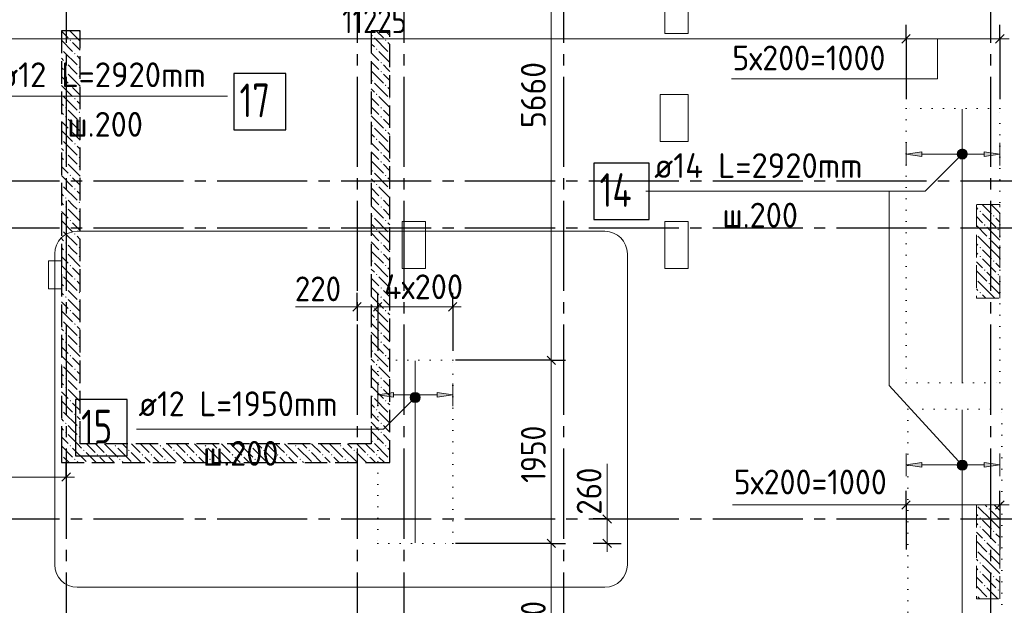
# Model space of a CAD drawing. Header units: millimetres. Extents: x 0 to 50400, y 0 to 35640.
# Tile 19 of 21: x 29720 to 40213, y 24343 to 30579. Entities that reach past the tile are written whole.
import ezdxf

# ---------------------------------------------------------------- set-up
doc = ezdxf.new("R2010")
doc.units = ezdxf.units.MM
for name, pattern in [('______2', [324, 240, -84]), ('______5', [1320, 960, -120, 120, -120]), ('______9', [120, 0, -120])]:
    doc.linetypes.add(name, pattern=pattern)
for name, color, linetype, lineweight in [('ДОП Верх по Х', 7, 'Continuous', 25), ('ЖБ Перекрытие верхний уровень', 7, 'Continuous', 35), ('ЖБ Пилон', 7, 'Continuous', 35), ('ЖБ Стена верхний уровень', 7, 'Continuous', 35), ('Общий01', 7, 'Continuous', 13), ('Позиционная метка номер позиции', 7, 'Continuous', 13), ('Размерная линия_ общее', 7, 'Continuous', 13), ('Тени', 7, 'Continuous', 13)]:
    doc.layers.add(name, color=color, linetype=linetype, lineweight=lineweight)
doc.layers.add('Оси', color=7, linetype='______5', true_color=0x656565)
doc.styles.add('ISOCPEUR', font='txt')

msp = doc.modelspace()

# ---------------------------------------------------------------- hatches: boundary and pattern name
at = {"layer": 'ДОП Верх по Х', "linetype": 'Continuous', "lineweight": 13, "transparency": 33554687}
for points in [[(39333, 29124), (39165, 29148), (39333, 29172)], [(33703, 26560), (33535, 26584), (33703, 26608)], [(39333, 25815), (39165, 25839), (39333, 25863)]]:
    msp.add_hatch(color=7, dxfattribs=at).paths.add_polyline_path(points, flags=16)
for points in [[(39997, 29124), (40165, 29148), (39997, 29172)], [(34167, 26560), (34335, 26584), (34167, 26608)], [(39997, 25815), (40165, 25839), (39997, 25863)]]:
    msp.add_hatch(color=7, dxfattribs=at).paths.add_polyline_path(points)
at = {"layer": 'ЖБ Пилон', "linetype": 'Continuous', "lineweight": 18, "transparency": 33554687}
for points in [[(39948, 28537), (39956, 28545), (39963, 28537), (39956, 28530)], [(40092, 28489), (40100, 28497), (40107, 28489), (40100, 28481)], [(39996, 28393), (40004, 28401), (40011, 28393), (40004, 28385)], [(40140, 28345), (40148, 28353), (40155, 28345), (40148, 28337)], [(39915, 28298), (39915, 28297), (39915, 28297)], [(40044, 28249), (40052, 28257), (40059, 28249), (40052, 28241)], [(39948, 28153), (39956, 28161), (39963, 28153), (39956, 28145)], [(39948, 28057), (39956, 28065), (39963, 28057), (39956, 28050)], [(40092, 28009), (40100, 28017), (40107, 28009), (40100, 28001)], [(39996, 27913), (40004, 27921), (40011, 27913), (40004, 27905)], [(39915, 27818), (39915, 27817), (39915, 27817)], [(40140, 27865), (40148, 27873), (40155, 27865), (40148, 27857)], [(40044, 27769), (40052, 27777), (40059, 27769), (40052, 27761)], [(39948, 27673), (39956, 27681), (39963, 27673), (39956, 27665)], [(40044, 25369), (40052, 25377), (40059, 25369), (40052, 25361)], [(39948, 25273), (39956, 25281), (39963, 25273), (39956, 25265)], [(39948, 25177), (39956, 25185), (39963, 25177), (39956, 25170)], [(40092, 25129), (40100, 25137), (40107, 25129), (40100, 25121)], [(39996, 25033), (40004, 25041), (40011, 25033), (40004, 25025)], [(40140, 24985), (40148, 24993), (40155, 24985), (40148, 24977)], [(39915, 24938), (39915, 24937), (39915, 24937)], [(40044, 24889), (40052, 24897), (40059, 24889), (40052, 24881)], [(39948, 24793), (39956, 24801), (39963, 24793), (39956, 24785)], [(39948, 24697), (39956, 24705), (39963, 24697), (39956, 24690)], [(39996, 24553), (40004, 24561), (40011, 24553), (40004, 24545)], [(40092, 24649), (40100, 24657), (40107, 24649), (40100, 24641)], [(39915, 24458), (39915, 24457), (39915, 24457)], [(40140, 24505), (40148, 24513), (40155, 24505), (40148, 24497)], [(40047, 24412), (40052, 24417), (40056, 24412)]]:
    msp.add_hatch(color=7, dxfattribs=at).paths.add_polyline_path(points, flags=16)
at = {"layer": 'ЖБ Стена верхний уровень', "linetype": 'Continuous', "lineweight": 18, "transparency": 33554687}
for points in [[(30348, 30457), (30353, 30462), (30358, 30462), (30363, 30457), (30356, 30450)], [(30252, 30361), (30260, 30369), (30267, 30361), (30260, 30353)], [(33468, 30409), (33476, 30417), (33483, 30409), (33476, 30401)], [(33612, 30361), (33620, 30369), (33627, 30361), (33620, 30353)], [(30165, 30271), (30171, 30265), (30165, 30259)], [(30300, 30217), (30308, 30225), (30315, 30217), (30308, 30210)], [(33516, 30265), (33524, 30273), (33531, 30265), (33524, 30257)], [(33660, 30217), (33665, 30223), (33665, 30212)], [(30204, 30121), (30212, 30129), (30219, 30121), (30212, 30113)], [(33564, 30121), (33572, 30129), (33579, 30121), (33572, 30113)], [(30204, 30025), (30212, 30033), (30219, 30025), (30212, 30017)], [(30348, 30073), (30356, 30081), (30363, 30073), (30356, 30065)], [(33564, 30025), (33572, 30033), (33579, 30025), (33572, 30017)], [(30348, 29977), (30356, 29985), (30363, 29977), (30356, 29970)], [(33468, 29929), (33476, 29937), (33483, 29929), (33476, 29921)], [(30252, 29881), (30260, 29889), (30267, 29881), (30260, 29873)], [(33612, 29881), (33620, 29889), (33627, 29881), (33620, 29873)], [(30165, 29791), (30171, 29785), (30165, 29779)], [(30300, 29737), (30308, 29745), (30315, 29737), (30308, 29730)], [(33516, 29785), (33524, 29793), (33531, 29785), (33524, 29777)], [(33660, 29737), (33665, 29743), (33665, 29732)], [(30204, 29641), (30212, 29649), (30219, 29641), (30212, 29633)], [(30348, 29593), (30356, 29601), (30363, 29593), (30356, 29585)], [(33564, 29641), (33572, 29649), (33579, 29641), (33572, 29633)], [(30204, 29545), (30212, 29553), (30219, 29545), (30212, 29537)], [(30348, 29497), (30356, 29505), (30363, 29497), (30356, 29490)], [(33564, 29545), (33572, 29553), (33579, 29545), (33572, 29537)], [(30252, 29401), (30260, 29409), (30267, 29401), (30260, 29393)], [(33468, 29449), (33476, 29457), (33483, 29449), (33476, 29441)], [(33612, 29401), (33620, 29409), (33627, 29401), (33620, 29393)], [(30165, 29311), (30171, 29305), (30165, 29299)], [(33516, 29305), (33524, 29313), (33531, 29305), (33524, 29297)], [(30300, 29257), (30308, 29265), (30315, 29257), (30308, 29250)], [(33660, 29257), (33665, 29263), (33665, 29252)], [(30204, 29161), (30212, 29169), (30219, 29161), (30212, 29153)], [(30204, 29065), (30212, 29073), (30219, 29065), (30212, 29057)], [(30348, 29113), (30356, 29121), (30363, 29113), (30356, 29105)], [(33564, 29161), (33572, 29169), (33579, 29161), (33572, 29153)], [(33564, 29065), (33572, 29073), (33579, 29065), (33572, 29057)], [(30348, 29017), (30356, 29025), (30363, 29017), (30356, 29010)], [(33468, 28969), (33476, 28977), (33483, 28969), (33476, 28961)], [(30252, 28921), (30260, 28929), (30267, 28921), (30260, 28913)], [(33612, 28921), (33620, 28929), (33627, 28921), (33620, 28913)], [(30165, 28831), (30171, 28825), (30165, 28819)], [(30300, 28777), (30308, 28785), (30315, 28777), (30308, 28770)], [(33516, 28825), (33524, 28833), (33531, 28825), (33524, 28817)], [(33660, 28777), (33665, 28783), (33665, 28772)], [(30204, 28681), (30212, 28689), (30219, 28681), (30212, 28673)], [(33564, 28681), (33572, 28689), (33579, 28681), (33572, 28673)], [(30204, 28585), (30212, 28593), (30219, 28585), (30212, 28577)], [(30348, 28633), (30356, 28641), (30363, 28633), (30356, 28625)], [(30348, 28537), (30356, 28545), (30363, 28537), (30356, 28530)], [(33564, 28585), (33572, 28593), (33579, 28585), (33572, 28577)], [(30252, 28441), (30260, 28449), (30267, 28441), (30260, 28433)], [(33468, 28489), (33476, 28497), (33483, 28489), (33476, 28481)], [(33612, 28441), (33620, 28449), (33627, 28441), (33620, 28433)], [(30165, 28351), (30171, 28345), (30165, 28339)], [(33516, 28345), (33524, 28353), (33531, 28345), (33524, 28337)], [(30300, 28297), (30308, 28305), (30315, 28297), (30308, 28290)], [(33660, 28297), (33665, 28303), (33665, 28292)], [(30204, 28201), (30212, 28209), (30219, 28201), (30212, 28193)], [(30348, 28153), (30356, 28161), (30363, 28153), (30356, 28145)], [(33564, 28201), (33572, 28209), (33579, 28201), (33572, 28193)], [(30204, 28105), (30212, 28113), (30219, 28105), (30212, 28097)], [(30348, 28057), (30356, 28065), (30363, 28057), (30356, 28050)], [(33468, 28009), (33476, 28017), (33483, 28009), (33476, 28001)], [(33564, 28105), (33572, 28113), (33579, 28105), (33572, 28097)], [(30252, 27961), (30260, 27969), (30267, 27961), (30260, 27953)], [(33612, 27961), (33620, 27969), (33627, 27961), (33620, 27953)], [(30165, 27872), (30171, 27865), (30165, 27859)], [(30300, 27817), (30308, 27825), (30315, 27817), (30308, 27810)], [(33516, 27865), (33524, 27873), (33531, 27865), (33524, 27857)], [(33660, 27817), (33665, 27823), (33665, 27812)], [(30204, 27721), (30212, 27729), (30219, 27721), (30212, 27713)], [(33564, 27721), (33572, 27729), (33579, 27721), (33572, 27713)], [(30204, 27625), (30212, 27633), (30219, 27625), (30212, 27617)], [(30348, 27673), (30356, 27681), (30363, 27673), (30356, 27665)], [(33564, 27625), (33572, 27633), (33579, 27625), (33572, 27617)], [(30348, 27577), (30356, 27585), (30363, 27577), (30356, 27570)], [(33468, 27529), (33476, 27537), (33483, 27529), (33476, 27521)], [(30165, 27392), (30171, 27385), (30165, 27379)], [(30252, 27481), (30260, 27489), (30267, 27481), (30260, 27473)], [(33516, 27385), (33524, 27393), (33531, 27385), (33524, 27377)], [(33612, 27481), (33620, 27489), (33627, 27481), (33620, 27473)], [(30300, 27337), (30308, 27345), (30315, 27337), (30308, 27330)], [(33660, 27337), (33665, 27343), (33665, 27332)], [(30204, 27241), (30212, 27249), (30219, 27241), (30212, 27233)], [(30348, 27193), (30356, 27201), (30363, 27193), (30356, 27185)], [(33564, 27241), (33572, 27249), (33579, 27241), (33572, 27233)], [(30204, 27145), (30212, 27153), (30219, 27145), (30212, 27137)], [(30348, 27097), (30356, 27105), (30363, 27097), (30356, 27090)], [(33564, 27145), (33572, 27153), (33579, 27145), (33572, 27137)], [(30252, 27001), (30260, 27009), (30267, 27001), (30260, 26993)], [(33468, 27049), (33476, 27057), (33483, 27049), (33476, 27041)], [(33612, 27001), (33620, 27009), (33627, 27001), (33620, 26993)], [(30165, 26912), (30171, 26905), (30165, 26899)], [(30300, 26857), (30308, 26865), (30315, 26857), (30308, 26850)], [(33516, 26905), (33524, 26913), (33531, 26905), (33524, 26897)], [(33660, 26857), (33665, 26863), (33665, 26852)], [(30204, 26761), (30212, 26769), (30219, 26761), (30212, 26753)], [(33564, 26761), (33572, 26769), (33579, 26761), (33572, 26753)], [(30204, 26665), (30212, 26673), (30219, 26665), (30212, 26657)], [(30348, 26713), (30356, 26721), (30363, 26713), (30356, 26705)], [(33564, 26665), (33572, 26673), (33579, 26665), (33572, 26657)], [(30348, 26617), (30356, 26625), (30363, 26617), (30356, 26610)], [(33468, 26569), (33476, 26577), (33483, 26569), (33476, 26561)], [(30252, 26521), (30260, 26529), (30267, 26521), (30260, 26513)], [(33612, 26521), (33620, 26529), (33627, 26521), (33620, 26513)], [(30165, 26432), (30171, 26425), (30165, 26419)], [(30300, 26377), (30308, 26385), (30315, 26377), (30308, 26370)], [(33516, 26425), (33524, 26433), (33531, 26425), (33524, 26417)], [(33660, 26377), (33665, 26383), (33665, 26372)], [(30204, 26281), (30212, 26289), (30219, 26281), (30212, 26273)], [(30348, 26233), (30356, 26241), (30363, 26233), (30356, 26225)], [(33564, 26281), (33572, 26289), (33579, 26281), (33572, 26273)], [(30204, 26185), (30212, 26193), (30219, 26185), (30212, 26177)], [(30348, 26137), (30356, 26145), (30363, 26137), (30356, 26130)], [(33564, 26185), (33572, 26193), (33579, 26185), (33572, 26177)], [(30252, 26041), (30260, 26049), (30267, 26041), (30260, 26033)], [(30732, 26041), (30740, 26049), (30747, 26041), (30740, 26033)], [(31212, 26041), (31220, 26049), (31227, 26041), (31220, 26033)], [(31692, 26041), (31700, 26049), (31707, 26041), (31700, 26033)], [(32172, 26041), (32180, 26049), (32187, 26041), (32180, 26033)], [(32652, 26041), (32660, 26049), (32667, 26041), (32660, 26033)], [(33132, 26041), (33140, 26049), (33147, 26041), (33140, 26033)], [(33468, 26089), (33476, 26097), (33483, 26089), (33476, 26081)], [(33612, 26041), (33620, 26049), (33627, 26041), (33620, 26033)], [(30165, 25952), (30171, 25945), (30165, 25939)], [(30396, 25993), (30404, 26001), (30411, 25993), (30404, 25985)], [(30540, 25945), (30548, 25953), (30555, 25945), (30548, 25937)], [(30636, 25945), (30644, 25953), (30651, 25945), (30644, 25937)], [(30876, 25993), (30884, 26001), (30891, 25993), (30884, 25985)], [(31020, 25945), (31028, 25953), (31035, 25945), (31028, 25937)], [(31116, 25945), (31124, 25953), (31131, 25945), (31124, 25937)], [(31356, 25993), (31364, 26001), (31371, 25993), (31364, 25985)], [(31500, 25945), (31508, 25953), (31515, 25945), (31508, 25937)], [(31596, 25945), (31604, 25953), (31611, 25945), (31604, 25937)], [(31836, 25993), (31844, 26001), (31851, 25993), (31844, 25985)], [(31980, 25945), (31988, 25953), (31995, 25945), (31988, 25937)], [(32076, 25945), (32084, 25953), (32091, 25945), (32084, 25937)], [(32316, 25993), (32324, 26001), (32331, 25993), (32324, 25985)], [(32460, 25945), (32468, 25953), (32475, 25945), (32468, 25937)], [(32556, 25945), (32564, 25953), (32571, 25945), (32564, 25937)], [(32796, 25993), (32804, 26001), (32811, 25993), (32804, 25985)], [(32940, 25945), (32948, 25953), (32955, 25945), (32948, 25937)], [(33036, 25945), (33044, 25953), (33051, 25945), (33044, 25937)], [(33276, 25993), (33284, 26001), (33291, 25993), (33284, 25985)], [(33420, 25945), (33428, 25953), (33435, 25945), (33428, 25937)], [(33516, 25945), (33524, 25953), (33531, 25945), (33524, 25937)], [(30300, 25897), (30308, 25905), (30315, 25897), (30308, 25890)], [(30780, 25897), (30788, 25905), (30795, 25897), (30788, 25890)], [(31260, 25897), (31268, 25905), (31275, 25897), (31268, 25890)], [(31740, 25897), (31748, 25905), (31755, 25897), (31748, 25890)], [(32220, 25897), (32228, 25905), (32235, 25897), (32228, 25890)], [(32700, 25897), (32708, 25905), (32715, 25897), (32708, 25890)], [(33180, 25897), (33188, 25905), (33195, 25897), (33188, 25890)], [(33660, 25897), (33665, 25903), (33665, 25892)]]:
    msp.add_hatch(color=7, dxfattribs=at).paths.add_polyline_path(points, flags=16)
at = {"layer": 'Позиционная метка номер позиции', "linetype": 'Continuous', "lineweight": 13, "transparency": 33554687}
for points in [[(39803, 29111), (39727, 29188), (39713, 29163)], [(39817, 29136), (39751, 29201), (39727, 29188)], [(39817, 29136), (39727, 29188), (39803, 29111)], [(39817, 29163), (39779, 29201), (39751, 29201)], [(39817, 29163), (39751, 29201), (39817, 29136)], [(39779, 29201), (39817, 29163), (39803, 29188)], [(39803, 29111), (39713, 29163), (39779, 29098)], [(39779, 29098), (39713, 29163), (39713, 29136)], [(39779, 29098), (39713, 29136), (39751, 29098)], [(39751, 29098), (39713, 29136), (39727, 29111)], [(33973, 26518), (33897, 26594), (33883, 26570)], [(33973, 26518), (33883, 26570), (33949, 26504)], [(33949, 26504), (33883, 26570), (33883, 26542)], [(33987, 26542), (33922, 26608), (33897, 26594)], [(33987, 26542), (33897, 26594), (33973, 26518)], [(33987, 26570), (33949, 26608), (33922, 26608)], [(33987, 26570), (33922, 26608), (33987, 26542)], [(33949, 26608), (33987, 26570), (33973, 26594)], [(33949, 26504), (33883, 26542), (33922, 26504)], [(33922, 26504), (33883, 26542), (33897, 26518)], [(39713, 25824), (39781, 25887), (39754, 25888)], [(39713, 25824), (39754, 25888), (39714, 25851)], [(39725, 25799), (39781, 25887), (39713, 25824)], [(39714, 25851), (39754, 25888), (39729, 25875)], [(39725, 25799), (39805, 25872), (39781, 25887)], [(39749, 25784), (39805, 25872), (39725, 25799)], [(39749, 25784), (39818, 25847), (39805, 25872)], [(39777, 25783), (39818, 25847), (39749, 25784)], [(39777, 25783), (39816, 25819), (39818, 25847)], [(39816, 25819), (39777, 25783), (39802, 25796)]]:
    msp.add_hatch(color=7, dxfattribs=at).paths.add_polyline_path(points)

# ---------------------------------------------------------------- linework, layer by layer
at = {"layer": 'ДОП Верх по Х', "color": 7, "linetype": 'Continuous', "lineweight": 18, "transparency": 33554687}
for p, q in [((39765, 29625), (39765, 26719)), ((33935, 25008), (33935, 26946)), ((39765, 26425), (39765, 23519))]:
    msp.add_line(p, q, dxfattribs=at)
at = {"layer": 'ДОП Верх по Х', "color": 251, "linetype": 'Continuous', "lineweight": 13, "true_color": 0x494949, "transparency": 33554687}
for p, q in [((39165, 29148), (39165, 29268)), ((39165, 29148), (39333, 29172)), ((39333, 29172), (39333, 29124)), ((40165, 29148), (39997, 29172)), ((39997, 29172), (39997, 29124)), ((40165, 29148), (40165, 29268)), ((39333, 29124), (39165, 29148)), ((39165, 29148), (39165, 29028)), ((39165, 29148), (39165, 29148)), ((39333, 29148), (39997, 29148)), ((39997, 29124), (40165, 29148)), ((40165, 29148), (40165, 29028)), ((40165, 29148), (40165, 29148)), ((33535, 26584), (33535, 26704)), ((34335, 26584), (34335, 26704)), ((33535, 26584), (33703, 26608)), ((33703, 26560), (33535, 26584)), ((33535, 26584), (33535, 26464)), ((33535, 26584), (33535, 26584)), ((33703, 26608), (33703, 26560)), ((33703, 26584), (34167, 26584)), ((34335, 26584), (34167, 26608)), ((34167, 26608), (34167, 26560)), ((34167, 26560), (34335, 26584)), ((34335, 26584), (34335, 26464)), ((34335, 26584), (34335, 26584)), ((39165, 25839), (39165, 25959)), ((40165, 25839), (40165, 25959)), ((39165, 25839), (39333, 25863)), ((39333, 25815), (39165, 25839)), ((39165, 25839), (39165, 25719)), ((39165, 25839), (39165, 25839)), ((39333, 25863), (39333, 25815)), ((39333, 25839), (39997, 25839)), ((40165, 25839), (39997, 25863)), ((39997, 25863), (39997, 25815)), ((39997, 25815), (40165, 25839)), ((40165, 25839), (40165, 25719)), ((40165, 25839), (40165, 25839))]:
    msp.add_line(p, q, dxfattribs=at)
at = {"layer": 'ДОП Верх по Х', "color": 7, "linetype": 'Continuous', "lineweight": 25, "transparency": 33554687}
for points in [[(32003, 29408), (32555, 29408), (32555, 30008), (32003, 30008), (32003, 29408)], [(35839, 28453), (36427, 28453), (36427, 29053), (35839, 29053), (35839, 28453)], [(30314, 25934), (30866, 25934), (30866, 26534), (30314, 26534), (30314, 25934)]]:
    msp.add_lwpolyline(points, dxfattribs=at)
at = {"layer": 'ЖБ Перекрытие верхний уровень', "color": 7, "linetype": 'Continuous', "lineweight": 18, "transparency": 33554687}
for p, q in [((36595, 31081), (36595, 30431)), ((36845, 30431), (36845, 31081)), ((36595, 30431), (36845, 30431)), ((36845, 29781), (36545, 29781)), ((36545, 29781), (36545, 29281)), ((36845, 29281), (36845, 29781)), ((36545, 29281), (36845, 29281)), ((34045, 28431), (33795, 28431)), ((33795, 28431), (33795, 27931)), ((34045, 27931), (34045, 28431)), ((36845, 28431), (36595, 28431)), ((36595, 28431), (36595, 27931)), ((36845, 27931), (36845, 28431)), ((30165, 28012), (30025, 28012)), ((30025, 28012), (30025, 27712)), ((30165, 27712), (30165, 28012)), ((33795, 27931), (34045, 27931)), ((36595, 27931), (36845, 27931)), ((30025, 27712), (30165, 27712))]:
    msp.add_line(p, q, dxfattribs=at)
at = {"layer": 'ЖБ Пилон', "color": 253, "linetype": '______2', "lineweight": 13, "true_color": 0xa0a0a0, "transparency": 33554687}
for p, q in [((40165, 28612), (39915, 28612)), ((39915, 28612), (39915, 27612)), ((40165, 27612), (40165, 28612)), ((39915, 27612), (40165, 27612)), ((40165, 25412), (39915, 25412)), ((39915, 25412), (39915, 24412)), ((40165, 24412), (40165, 25412)), ((39915, 24412), (40165, 24412))]:
    msp.add_line(p, q, dxfattribs=at)
at = {"layer": 'ЖБ Пилон', "color": 9, "linetype": 'Continuous', "lineweight": 18, "true_color": 0xc7c7c7, "transparency": 33554687}
for p, q in [((39932, 28561), (39915, 28578)), ((39980, 28609), (40076, 28513)), ((40076, 28609), (40072, 28612)), ((40076, 28609), (40165, 28520)), ((39915, 28482), (39980, 28417)), ((39980, 28513), (40124, 28369)), ((40165, 28424), (40124, 28465)), ((39915, 28386), (40028, 28273)), ((40165, 28232), (40028, 28369)), ((40076, 28129), (39932, 28273)), ((39915, 28194), (39932, 28177)), ((39980, 28129), (40076, 28033)), ((40076, 28225), (40165, 28136)), ((40076, 28129), (40165, 28040)), ((39932, 28081), (39915, 28098)), ((39980, 28033), (40124, 27889)), ((39915, 28002), (39980, 27937)), ((40165, 27944), (40124, 27985)), ((39915, 27906), (40028, 27793)), ((40165, 27752), (40028, 27889)), ((39915, 27714), (39932, 27697)), ((40076, 27649), (39932, 27793)), ((40076, 27745), (40165, 27656)), ((39920, 27612), (39915, 27618)), ((39980, 27649), (40016, 27612)), ((40076, 27649), (40113, 27612)), ((40076, 25249), (39932, 25393)), ((40008, 25412), (40028, 25393)), ((40165, 25352), (40104, 25412)), ((39915, 25314), (39932, 25297)), ((40076, 25345), (40165, 25256)), ((39932, 25201), (39915, 25218)), ((39980, 25249), (40076, 25153)), ((40076, 25249), (40165, 25160)), ((39915, 25122), (39980, 25057)), ((39980, 25153), (40124, 25009)), ((40165, 25064), (40124, 25105)), ((39915, 25026), (40028, 24913)), ((40165, 24872), (40028, 25009)), ((40076, 24769), (39932, 24913)), ((39915, 24834), (39932, 24817)), ((39980, 24769), (40076, 24673)), ((40076, 24865), (40165, 24776)), ((40076, 24769), (40165, 24680)), ((39932, 24721), (39915, 24738)), ((39980, 24673), (40124, 24529)), ((39915, 24642), (39980, 24577)), ((40165, 24584), (40124, 24625)), ((39915, 24546), (40028, 24433)), ((40144, 24412), (40028, 24529)), ((39952, 24412), (39932, 24433))]:
    msp.add_line(p, q, dxfattribs=at)
at = {"layer": 'ЖБ Стена верхний уровень', "color": 251, "linetype": '______2', "lineweight": -3, "true_color": 0x656565, "transparency": 33554687}
for p, q in [((30165, 30462), (30165, 26062)), ((30365, 30462), (30165, 30462)), ((30365, 26062), (30365, 30462)), ((33465, 30462), (33465, 26062)), ((33665, 30462), (33465, 30462)), ((33665, 25862), (33665, 30462)), ((30165, 26062), (30165, 25862)), ((33465, 26062), (30365, 26062)), ((30165, 25862), (33465, 25862)), ((33465, 25862), (33665, 25862))]:
    msp.add_line(p, q, dxfattribs=at)
at = {"layer": 'ЖБ Стена верхний уровень', "color": 9, "linetype": 'Continuous', "lineweight": 18, "true_color": 0xc7c7c7, "transparency": 33554687}
for p, q in [((30165, 30456), (30236, 30385)), ((30254, 30462), (30365, 30352)), ((33518, 30462), (33596, 30385)), ((33614, 30462), (33665, 30411)), ((30165, 30360), (30284, 30241)), ((30284, 30337), (30365, 30256)), ((33500, 30385), (33644, 30241)), ((33644, 30337), (33665, 30315)), ((30188, 30241), (30332, 30097)), ((33500, 30289), (33465, 30323)), ((33465, 30227), (33548, 30145)), ((33548, 30241), (33665, 30123)), ((30165, 30168), (30188, 30145)), ((30365, 30160), (30332, 30193)), ((33465, 30131), (33548, 30049)), ((30165, 30072), (30188, 30049)), ((30284, 30049), (30236, 30097)), ((30332, 30001), (30284, 30049)), ((33465, 30035), (33596, 29905)), ((33644, 30049), (33596, 30097)), ((33665, 30027), (33644, 30049)), ((30165, 29976), (30236, 29905)), ((30236, 30001), (30365, 29872)), ((33500, 29905), (33644, 29761)), ((33596, 30001), (33665, 29931)), ((30165, 29880), (30284, 29761)), ((30284, 29857), (30365, 29776)), ((33500, 29809), (33465, 29843)), ((33644, 29857), (33665, 29835)), ((30188, 29761), (30332, 29617)), ((30365, 29680), (30332, 29713)), ((33465, 29747), (33548, 29665)), ((33548, 29761), (33665, 29643)), ((30165, 29688), (30188, 29665)), ((30165, 29592), (30188, 29569)), ((30284, 29569), (30236, 29617)), ((33465, 29651), (33548, 29569)), ((33644, 29569), (33596, 29617)), ((30165, 29496), (30236, 29425)), ((30236, 29521), (30365, 29392)), ((30332, 29521), (30284, 29569)), ((33465, 29555), (33596, 29425)), ((33596, 29521), (33665, 29451)), ((33665, 29547), (33644, 29569)), ((30165, 29400), (30284, 29281)), ((33500, 29425), (33644, 29281)), ((30188, 29281), (30332, 29137)), ((30284, 29377), (30365, 29296)), ((33500, 29329), (33465, 29363)), ((33548, 29281), (33665, 29163)), ((33644, 29377), (33665, 29355)), ((30165, 29208), (30188, 29185)), ((30365, 29200), (30332, 29233)), ((33465, 29267), (33548, 29185)), ((33465, 29171), (33548, 29089)), ((30165, 29112), (30188, 29089)), ((30284, 29089), (30236, 29137)), ((30332, 29041), (30284, 29089)), ((33465, 29076), (33596, 28945)), ((33644, 29089), (33596, 29137)), ((33665, 29067), (33644, 29089)), ((30165, 29016), (30236, 28945)), ((30236, 29041), (30365, 28912)), ((33596, 29041), (33665, 28971)), ((30165, 28920), (30284, 28801)), ((30284, 28897), (30365, 28816)), ((33500, 28849), (33465, 28884)), ((33500, 28945), (33644, 28801)), ((33644, 28897), (33665, 28875)), ((30188, 28801), (30332, 28657)), ((30365, 28720), (30332, 28753)), ((33465, 28788), (33548, 28705)), ((33548, 28801), (33665, 28684)), ((30165, 28728), (30188, 28705)), ((30284, 28609), (30236, 28657)), ((33465, 28692), (33548, 28609)), ((33644, 28609), (33596, 28657)), ((30165, 28632), (30188, 28609)), ((30236, 28561), (30365, 28432)), ((30332, 28561), (30284, 28609)), ((33465, 28596), (33596, 28465)), ((33596, 28561), (33665, 28492)), ((33665, 28588), (33644, 28609)), ((30165, 28536), (30236, 28465)), ((30165, 28440), (30284, 28321)), ((33500, 28465), (33644, 28321)), ((30284, 28417), (30365, 28336)), ((33500, 28369), (33465, 28404)), ((33644, 28417), (33665, 28396)), ((30165, 28248), (30188, 28225)), ((30188, 28321), (30332, 28177)), ((30365, 28240), (30332, 28273)), ((33465, 28308), (33548, 28225)), ((33548, 28321), (33665, 28204)), ((30165, 28152), (30188, 28129)), ((30284, 28129), (30236, 28177)), ((30332, 28081), (30284, 28129)), ((33465, 28212), (33548, 28129)), ((33644, 28129), (33596, 28177)), ((33665, 28108), (33644, 28129)), ((30165, 28056), (30236, 27985)), ((30236, 28081), (30365, 27952)), ((33465, 28116), (33596, 27985)), ((33596, 28081), (33665, 28012)), ((30165, 27960), (30284, 27841)), ((30284, 27937), (30365, 27856)), ((33500, 27889), (33465, 27924)), ((33500, 27985), (33644, 27841)), ((33644, 27937), (33665, 27916)), ((30188, 27841), (30332, 27697)), ((33465, 27828), (33548, 27745)), ((33548, 27841), (33665, 27724)), ((30165, 27768), (30188, 27745)), ((30365, 27760), (30332, 27793)), ((33465, 27732), (33548, 27649)), ((30165, 27672), (30188, 27649)), ((30284, 27649), (30236, 27697)), ((30236, 27601), (30365, 27472)), ((30332, 27601), (30284, 27649)), ((33465, 27636), (33596, 27505)), ((33644, 27649), (33596, 27697)), ((33596, 27601), (33665, 27532)), ((33665, 27628), (33644, 27649)), ((30165, 27576), (30236, 27505)), ((33500, 27505), (33644, 27361)), ((30165, 27480), (30284, 27361)), ((30284, 27457), (30365, 27376)), ((33500, 27409), (33465, 27444)), ((33644, 27457), (33665, 27436)), ((30165, 27288), (30188, 27265)), ((30188, 27361), (30332, 27217)), ((30365, 27280), (30332, 27313)), ((33465, 27348), (33548, 27265)), ((33548, 27361), (33665, 27244)), ((30165, 27192), (30188, 27169)), ((30284, 27169), (30236, 27217)), ((33465, 27252), (33548, 27169)), ((33644, 27169), (33596, 27217)), ((30165, 27096), (30236, 27025)), ((30236, 27121), (30365, 26992)), ((30332, 27121), (30284, 27169)), ((33465, 27156), (33596, 27025)), ((33596, 27121), (33665, 27052)), ((33665, 27148), (33644, 27169)), ((30165, 27000), (30284, 26881)), ((30284, 26977), (30365, 26896)), ((33500, 27025), (33644, 26881)), ((33644, 26977), (33665, 26956)), ((30188, 26881), (30332, 26737)), ((33500, 26929), (33465, 26964)), ((33465, 26868), (33548, 26785)), ((33548, 26881), (33665, 26764)), ((30165, 26808), (30188, 26785)), ((30365, 26800), (30332, 26833)), ((33465, 26772), (33548, 26689)), ((30165, 26712), (30188, 26689)), ((30284, 26689), (30236, 26737)), ((30332, 26641), (30284, 26689)), ((33465, 26676), (33596, 26545)), ((33644, 26689), (33596, 26737)), ((33665, 26668), (33644, 26689)), ((30165, 26616), (30236, 26545)), ((30236, 26641), (30365, 26512)), ((33596, 26641), (33665, 26572)), ((30165, 26520), (30284, 26401)), ((30284, 26497), (30365, 26416)), ((33500, 26449), (33465, 26484)), ((33500, 26545), (33644, 26401)), ((33644, 26497), (33665, 26476)), ((30188, 26401), (30332, 26257)), ((30365, 26320), (30332, 26353)), ((33465, 26388), (33548, 26305)), ((33548, 26401), (33665, 26284)), ((30165, 26328), (30188, 26305)), ((30284, 26209), (30236, 26257)), ((33465, 26292), (33548, 26209)), ((33644, 26209), (33596, 26257)), ((30165, 26232), (30188, 26209)), ((30165, 26136), (30236, 26065)), ((30236, 26161), (30334, 26062)), ((30332, 26161), (30284, 26209)), ((33465, 26196), (33596, 26065)), ((33596, 26161), (33665, 26092)), ((33665, 26188), (33644, 26209)), ((30165, 26040), (30284, 25921)), ((30334, 26062), (30380, 26017)), ((30431, 26062), (30524, 25969)), ((30572, 26017), (30526, 26062)), ((30622, 26062), (30764, 25921)), ((30814, 26062), (30860, 26017)), ((30911, 26062), (31004, 25969)), ((31052, 26017), (31006, 26062)), ((31102, 26062), (31244, 25921)), ((31294, 26062), (31340, 26017)), ((31391, 26062), (31484, 25969)), ((31532, 26017), (31486, 26062)), ((31582, 26062), (31724, 25921)), ((31774, 26062), (31820, 26017)), ((31871, 26062), (31964, 25969)), ((32012, 26017), (31966, 26062)), ((32062, 26062), (32204, 25921)), ((32254, 26062), (32300, 26017)), ((32351, 26062), (32444, 25969)), ((32492, 26017), (32446, 26062)), ((32542, 26062), (32684, 25921)), ((32734, 26062), (32780, 26017)), ((32831, 26062), (32924, 25969)), ((32972, 26017), (32926, 26062)), ((33022, 26062), (33164, 25921)), ((33214, 26062), (33260, 26017)), ((33311, 26062), (33404, 25969)), ((33452, 26017), (33406, 26062)), ((33500, 26065), (33644, 25921)), ((30188, 25921), (30246, 25862)), ((30284, 26017), (30428, 25873)), ((30534, 25862), (30428, 25969)), ((30620, 25969), (30572, 26017)), ((30572, 25921), (30630, 25862)), ((30668, 25921), (30726, 25862)), ((30764, 26017), (30908, 25873)), ((31014, 25862), (30908, 25969)), ((31100, 25969), (31052, 26017)), ((31052, 25921), (31110, 25862)), ((31148, 25921), (31206, 25862)), ((31244, 26017), (31388, 25873)), ((31494, 25862), (31388, 25969)), ((31580, 25969), (31532, 26017)), ((31532, 25921), (31590, 25862)), ((31628, 25921), (31686, 25862)), ((31724, 26017), (31868, 25873)), ((31974, 25862), (31868, 25969)), ((32060, 25969), (32012, 26017)), ((32012, 25921), (32070, 25862)), ((32108, 25921), (32166, 25862)), ((32204, 26017), (32348, 25873)), ((32454, 25862), (32348, 25969)), ((32540, 25969), (32492, 26017)), ((32492, 25921), (32550, 25862)), ((32588, 25921), (32646, 25862)), ((32684, 26017), (32828, 25873)), ((32934, 25862), (32828, 25969)), ((33020, 25969), (32972, 26017)), ((32972, 25921), (33030, 25862)), ((33068, 25921), (33126, 25862)), ((33164, 26017), (33308, 25873)), ((33414, 25862), (33308, 25969)), ((33465, 26004), (33452, 26017)), ((33452, 25921), (33465, 25908)), ((33500, 25969), (33465, 26004)), ((33548, 25921), (33606, 25862)), ((33644, 26017), (33665, 25996)), ((30343, 25862), (30332, 25873)), ((30823, 25862), (30812, 25873)), ((31303, 25862), (31292, 25873)), ((31783, 25862), (31772, 25873)), ((32263, 25862), (32252, 25873)), ((32743, 25862), (32732, 25873)), ((33223, 25862), (33212, 25873)), ((33465, 25908), (33510, 25862))]:
    msp.add_line(p, q, dxfattribs=at)
at = {"layer": 'Общий01', "color": 7, "linetype": 'Continuous', "lineweight": 13, "transparency": 33554687}
for p, q in [((39502, 30376), (39502, 29949)), ((39454, 29949), (37304, 29949)), ((39502, 29949), (37304, 29949)), ((33465, 27521), (32660, 27521)), ((35980, 25262), (35980, 25850)), ((39565, 25412), (37317, 25412))]:
    msp.add_line(p, q, dxfattribs=at)
at = {"layer": 'Общий01', "color": 240, "linetype": 'Continuous', "lineweight": 18, "transparency": 33554687}
for p, q in [((30333, 28326), (35956, 28326)), ((30093, 24775), (30093, 28086)), ((36196, 28086), (36196, 24775)), ((35956, 24535), (30333, 24535))]:
    msp.add_line(p, q, dxfattribs=at)
for centre, start, end in [((30333, 28086), 90, 180), ((35956, 28086), 0, 90), ((30333, 24775), 180, 270), ((35956, 24775), 270, 0)]:
    msp.add_arc(centre, 240, start, end, dxfattribs=at)
at = {"layer": 'Оси', "color": 8, "linetype": '______5', "lineweight": -3, "transparency": 33554687}
for p, q in [((30215, 32612), (30215, 8317)), ((33315, 32612), (33315, 8317)), ((33815, 32612), (33815, 8317)), ((35515, 32612), (35515, 8317)), ((40065, 32612), (40065, 8317)), ((8065, 28862), (42963, 28862)), ((8065, 28362), (42963, 28362)), ((8065, 25262), (42963, 25262))]:
    msp.add_line(p, q, dxfattribs=at)
at = {"layer": 'Позиционная метка номер позиции', "color": 7, "linetype": 'Continuous', "lineweight": 13, "transparency": 33554687}
for p, q in [((39727, 29188), (39727, 29188)), ((39803, 29188), (39803, 29188)), ((39727, 29111), (39727, 29111)), ((39803, 29111), (39803, 29111)), ((33897, 26594), (33897, 26594)), ((33973, 26594), (33973, 26594)), ((33897, 26518), (33897, 26518)), ((33973, 26518), (33973, 26518)), ((39729, 25875), (39729, 25875)), ((39805, 25872), (39805, 25872)), ((39725, 25799), (39725, 25799)), ((39802, 25796), (39802, 25796))]:
    msp.add_line(p, q, dxfattribs=at)
for points in [[(27145, 29481), (27428, 29764), (31935, 29764)], [(39765, 29149), (39369, 28753), (36391, 28753)], [(39765, 25835), (38984, 26684), (38984, 28753)], [(33935, 26556), (33596, 26217), (30966, 26217)]]:
    msp.add_lwpolyline(points, dxfattribs=at)
for centre in [(39765, 29149), (33935, 26556), (39765, 25835)]:
    msp.add_circle(centre, 54, dxfattribs=at)
at = {"layer": 'Размерная линия_ общее', "color": 7, "linetype": 'Continuous', "lineweight": 13, "transparency": 33554687}
for p, q in [((35385, 26952), (35385, 32612)), ((27940, 30376), (39165, 30376)), ((39165, 30376), (40165, 30376)), ((40165, 30376), (40265, 30376)), ((33315, 27521), (33225, 27521)), ((33315, 27521), (33535, 27521)), ((33535, 27521), (34335, 27521)), ((34335, 27521), (34425, 27521)), ((35385, 25002), (35385, 26952)), ((28445, 25708), (30215, 25708)), ((30215, 25708), (30305, 25708)), ((39165, 25412), (39075, 25412)), ((39165, 25412), (40165, 25412)), ((40165, 25412), (40265, 25412)), ((35980, 25262), (35980, 25352)), ((35385, 23222), (35385, 25002)), ((35980, 25002), (35980, 24912))]:
    msp.add_line(p, q, dxfattribs=at)
at = {"layer": 'Размерная линия_ общее', "color": 7, "linetype": 'Continuous', "lineweight": -3, "transparency": 33554687}
for p, q in [((39165, 30376), (39165, 30526)), ((40165, 30376), (40165, 30526)), ((39165, 30376), (39165, 30226)), ((39165, 30376), (39165, 29732)), ((40165, 30376), (40165, 30226)), ((40165, 30376), (40165, 29732)), ((33315, 27521), (33315, 27671)), ((33535, 27521), (33535, 27671)), ((34335, 27521), (34335, 27671)), ((33315, 27521), (33315, 27371)), ((33315, 27521), (33315, 27521)), ((33535, 27521), (33535, 27371)), ((33535, 27521), (33535, 27052)), ((34335, 27521), (34335, 27371)), ((34335, 27521), (34335, 27052)), ((35385, 26952), (35235, 26952)), ((35385, 26952), (35535, 26952)), ((30215, 25708), (30215, 25858)), ((30215, 25708), (30215, 25558)), ((30215, 25708), (30215, 25692)), ((39165, 25412), (39165, 25562)), ((40165, 25412), (40165, 25562)), ((39165, 25412), (39165, 25262)), ((39165, 25412), (39165, 24936)), ((40165, 25412), (40165, 25262)), ((40165, 25412), (40165, 24936)), ((35980, 25262), (35830, 25262)), ((35980, 25262), (36130, 25262)), ((35980, 25262), (35980, 25262)), ((35385, 25002), (35235, 25002)), ((35385, 25002), (35535, 25002)), ((35980, 25002), (35830, 25002)), ((35980, 25002), (36130, 25002)), ((35980, 25002), (35980, 25002))]:
    msp.add_line(p, q, dxfattribs=at)
at = {"layer": 'Размерная линия_ общее', "color": 7, "linetype": 'Continuous', "lineweight": 25, "transparency": 33554687}
for p, q in [((39120, 30331), (39210, 30421)), ((40120, 30331), (40210, 30421)), ((33270, 27476), (33360, 27566)), ((33490, 27476), (33580, 27566)), ((34290, 27476), (34380, 27566)), ((35430, 26907), (35340, 26997)), ((30170, 25663), (30260, 25753)), ((39120, 25367), (39210, 25457)), ((40120, 25367), (40210, 25457)), ((36025, 25217), (35935, 25307)), ((35430, 24957), (35340, 25047)), ((36025, 24957), (35935, 25047))]:
    msp.add_line(p, q, dxfattribs=at)
at = {"layer": 'Размерная линия_ общее', "color": 7, "linetype": 'Continuous', "lineweight": -3, "transparency": 33554687}
for points in [[(35385, 26952), (35364, 26952), (35364, 26952), (34364, 26952)], [(35385, 25002), (35364, 25002), (35364, 25002), (35364, 25002), (35364, 25002), (34364, 25002)]]:
    msp.add_lwpolyline(points, dxfattribs=at)
at = {"layer": 'Размерная линия_ общее', "color": 7, "linetype": 'Continuous', "lineweight": 13, "transparency": 33554687}
msp.add_lwpolyline([(35980, 25002), (35980, 25209), (35980, 25209), (35980, 25262)], dxfattribs=at)
at = {"layer": 'Тени', "color": 7, "linetype": '______9', "lineweight": 13, "transparency": 33554687}
for p, q in [((40165, 29632), (39165, 29632)), ((39165, 29632), (39165, 26712)), ((40165, 26712), (40165, 29632)), ((34335, 26952), (33535, 26952)), ((33535, 26952), (33535, 25002)), ((34335, 25002), (34335, 26952)), ((39165, 26712), (40165, 26712)), ((40185, 26432), (39185, 26432)), ((39185, 26432), (39185, 23512)), ((40185, 23512), (40185, 26432)), ((33535, 25002), (34335, 25002))]:
    msp.add_line(p, q, dxfattribs=at)

# ---------------------------------------------------------------- texts
at = {"layer": 'ДОП Верх по Х', "color": 7, "linetype": 'Continuous', "lineweight": 13, "transparency": 33554687, "attachment_point": 7, "style": 'ISOCPEUR'}
for s, insert, char_height, width in [('\\W0.96;ø12 L=2920mm ', (29501, 29861), 264, 2580.63), ('\\W0.75;17', (32063, 29540), 360, 566.73), ('\\W0.95;ш.200 ', (30227, 29333), 264, 1154.56), ('\\W0.96;ø14 L=2920mm ', (36482, 28894), 264, 2607.13), ('\\W0.76;14', (35899, 28585), 360, 605.48), ('\\W0.95;ш.200 ', (37208, 28366), 264, 1154.56), ('\\W0.94;ø12 L=1950mm ', (30986, 26357), 264, 2525.26), ('\\W0.75;15', (30374, 26066), 360, 566.74), ('\\W0.95;ш.200 ', (31672, 25829), 264, 1154.56)]:
    msp.add_mtext(s, dxfattribs=dict(at, insert=insert, char_height=char_height, width=width))
at = {"layer": 'Размерная линия_ общее', "color": 7, "linetype": 'Continuous', "lineweight": 25, "transparency": 33554687, "char_height": 264, "attachment_point": 7, "style": 'ISOCPEUR'}
for s, insert, width in [('\\W0.84;11225', (33157, 30436), 928.5), ('\\W0.94;5х200=1000', (37314, 30040), 1918.46), ('\\W0.91;220', (32652, 27581), 674.39), ('\\W0.95;4х200', (33601, 27603), 1074.67), ('\\W0.94;5х200=1000', (37329, 25524), 1918.45)]:
    msp.add_mtext(s, dxfattribs=dict(at, insert=insert, width=width))
at = {"layer": 'Размерная линия_ общее', "color": 7, "linetype": 'Continuous', "lineweight": 25, "transparency": 33554687, "char_height": 264, "attachment_point": 7, "rotation": 90, "style": 'ISOCPEUR'}
for s, insert, width in [('\\W0.93;5660', (35325, 29426), 861.72), ('\\W0.87;1950', (35325, 25647), 800.29), ('\\W0.91;260', (35920, 25307), 674.38), ('\\W0.87;1780', (35325, 23782), 800.28)]:
    msp.add_mtext(s, dxfattribs=dict(at, insert=insert, width=width))

doc.saveas('drawing.dxf')
